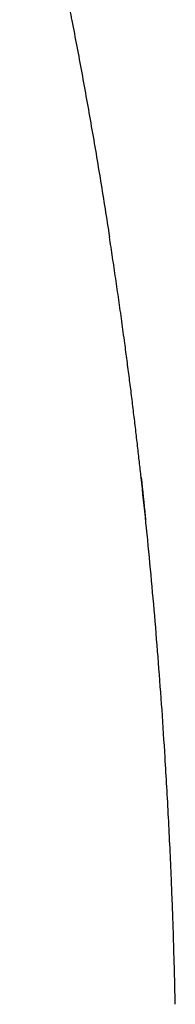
# Model space of a CAD drawing. Header units: millimetres. Extents: x 8 to 486, y 12 to 546.
# Tile 71 of 121: x 103.67 to 106.59, y 444.74 to 463.23. Entities that reach past the tile are written whole.
import ezdxf

# ---------------------------------------------------------------- set-up
doc = ezdxf.new("R2010")
doc.units = ezdxf.units.MM

msp = doc.modelspace()

# ---------------------------------------------------------------- linework, layer by layer
at = {"color": 7, "linetype": 'Continuous', "lineweight": 30}
msp.add_line((105.95, 454.628), (105.945, 454.671), dxfattribs=at)
for points, knots in [([(103.672, 467.714), (103.704, 467.582), (103.767, 467.318), (103.86, 466.919), (103.952, 466.517), (104.043, 466.111), (104.135, 465.699), (104.224, 465.289), (104.311, 464.88), (104.396, 464.471), (104.482, 464.056), (104.566, 463.634), (104.654, 463.189), (104.744, 462.72), (104.836, 462.227), (104.927, 461.727), (105.016, 461.221), (105.104, 460.709), (105.19, 460.192), (105.274, 459.671), (105.329, 459.321), (105.356, 459.146)], [0, 0, 0, 0, 0.046585, 0.093385, 0.140518, 0.188137, 0.236398, 0.285425, 0.332417, 0.380176, 0.428701, 0.477972, 0.527966, 0.584585, 0.642026, 0.700226, 0.759108, 0.818592, 0.878606, 0.939089, 1, 1, 1, 1]), ([(105.95, 454.631), (105.939, 454.727), (105.917, 454.923), (105.883, 455.222), (105.847, 455.53), (105.809, 455.847), (105.77, 456.17), (105.729, 456.496), (105.686, 456.823), (105.639, 457.179), (105.587, 457.56), (105.531, 457.965), (105.473, 458.365), (105.415, 458.758), (105.375, 459.017), (105.356, 459.146)], [0, 0, 0, 0, 0.063631, 0.12974, 0.197945, 0.26824, 0.339897, 0.412234, 0.484852, 0.557428, 0.648257, 0.738235, 0.826957, 0.914234, 1, 1, 1, 1]), ([(106.399, 449.37), (106.38, 449.668), (106.343, 450.261), (106.277, 451.148), (106.205, 452.03), (106.126, 452.909), (106.042, 453.774), (105.98, 454.347), (105.95, 454.628)], [0, 0, 0, 0, 0.169393, 0.337943, 0.505615, 0.672563, 0.839196, 1, 1, 1, 1]), ([(105.95, 454.628), (105.977, 454.384), (106.006, 454.12), (106.032, 453.856), (106.034, 453.836)], [0, 0, 0, 0, 0.9221498, 1, 1, 1, 1]), ([(106.59, 444.735), (106.586, 444.892), (106.579, 445.207), (106.566, 445.681), (106.552, 446.155), (106.535, 446.626), (106.515, 447.13), (106.492, 447.668), (106.463, 448.243), (106.433, 448.811), (106.41, 449.186), (106.399, 449.37)], [0, 0, 0, 0, 0.10148, 0.203855, 0.306335, 0.408063, 0.508554, 0.632745, 0.756511, 0.880842, 1, 1, 1, 1])]:
    msp.add_open_spline(points, degree=3, knots=knots, dxfattribs=at)

doc.saveas('drawing.dxf')
